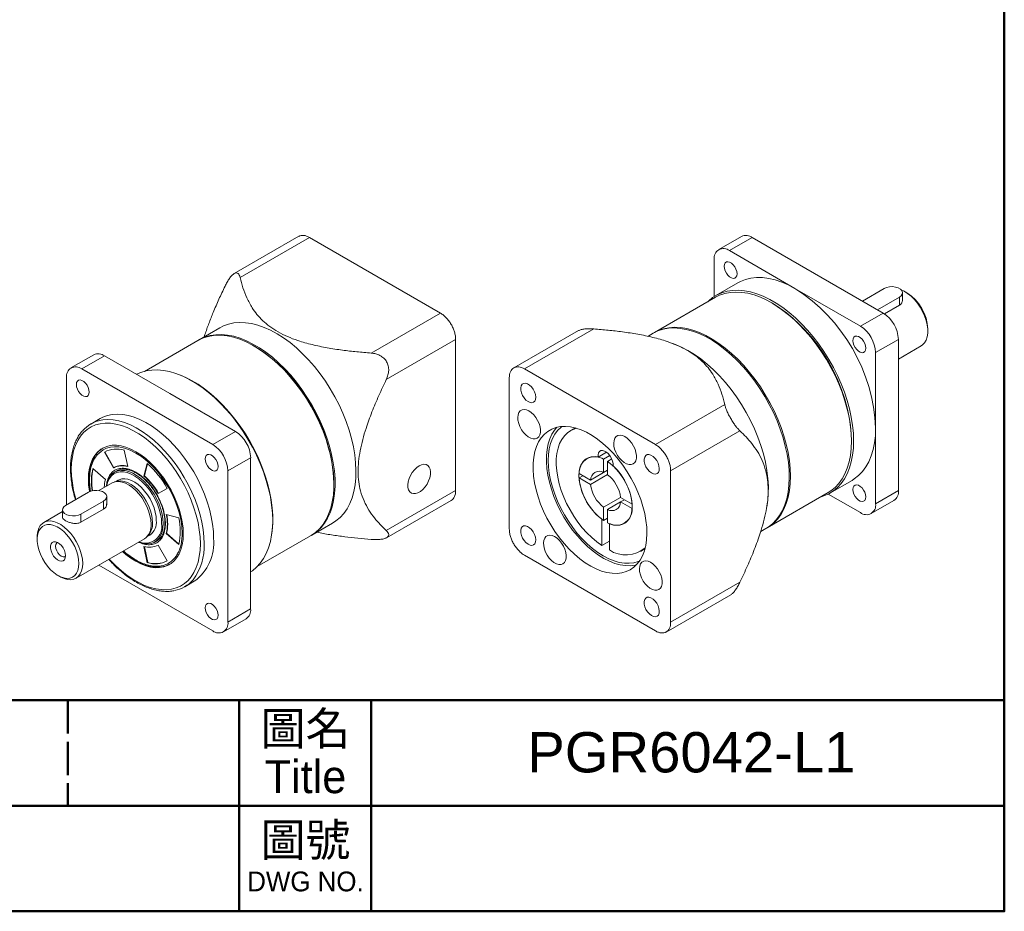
# Model space of a CAD drawing. Header units: millimetres. Extents: x 3252 to 3532, y 771 to 968.
# Tile 3 of 4: x 3459 to 3532, y 771 to 837. Entities that reach past the tile are written whole.
import ezdxf

# ---------------------------------------------------------------- set-up
doc = ezdxf.new("R2010")
doc.units = ezdxf.units.MM
doc.linetypes.add('DASHED', pattern=[0.2068, 0.1655, -0.0413])
doc.layers.add('圖框', color=7, linetype='Continuous', lineweight=50)
doc.layers.add('產品', color=7, linetype='Continuous')
doc.styles.add('預設-ISO', font='arial.ttf')

# ---------------------------------------------------------------- blocks, each defined once
blk = doc.blocks.new('標題欄框 下標註')
at = {"layer": '圖框', "linetype": 'DASHED', "ltscale": 15.230104}
blk.add_line((216.283, 89.91), (216.283, 81.91), dxfattribs=at)
at = {"layer": '圖框'}
for p, q in [((229.283, 89.91), (229.283, 73.91)), ((239.283, 89.91), (239.283, 73.91)), ((162.283, 81.91), (287.283, 81.91))]:
    blk.add_line(p, q, dxfattribs=at)
for points in [[(2.283, 89.91), (287.283, 89.91), (287.283, 273.91), (2.283, 273.91)], [(287.283, 89.91), (2.283, 89.91), (2.283, 73.91), (287.283, 73.91)]]:
    blk.add_lwpolyline(points, close=True, dxfattribs=at)
at = {"layer": '圖框', "color": 7, "attachment_point": 5, "line_spacing_factor": 0.875, "style": '預設-ISO'}
for s, insert, char_height, width in [('\\f新細明體|b0|i0;\\H2.5000;圖名\\PTitle', (234.302, 85.921), 2.5, 10.09163), ('\\f新細明體|b0|i0;\\H2.5000;圖號\\P\\f新細明體|b0|i0;\\H1.5000;DWG NO.', (234.297, 77.986), 3.5, 9.97321)]:
    blk.add_mtext(s, dxfattribs=dict(at, insert=insert, char_height=char_height, width=width))
blk = doc.blocks.new('A$C6AA762DF')
at = {"layer": '產品', "linetype": 'Continuous', "lineweight": 15}
for p, q in [((19.5, 29.551), (14.682, 26.77)), ((20.294, 29.468), (15.13, 26.487)), ((30.052, 23.835), (20.294, 29.468)), ((52.485, 29.544), (50.788, 28.565)), ((51.588, 28.485), (53.285, 29.465)), ((53.285, 29.465), (63.043, 23.832)), ((51.588, 28.485), (56.467, 25.669)), ((50.457, 25.069), (50.457, 27.832)), ((52.218, 26.09), (50.577, 25.142)), ((50.542, 25.007), (45.989, 22.378)), ((56.467, 25.669), (61.346, 22.852)), ((61.488, 24.729), (63.114, 25.668)), ((64.245, 25.015), (62.62, 24.076)), ((64.245, 25.015), (64.245, 24.413)), ((64.48, 24.796), (64.48, 25.341)), ((64.811, 25.341), (64.67, 25.423)), ((54.828, 24.541), (54.743, 24.59)), ((64.245, 24.413), (63.137, 23.773)), ((64.48, 24.74), (64.48, 24.79)), ((24.888, 20.854), (30.052, 23.835)), ((61.346, 22.852), (63.043, 23.832)), ((13.619, 22.741), (12.064, 21.843)), ((40.327, 22.525), (35.509, 19.744)), ((41.479, 22.649), (36.315, 19.668)), ((45.904, 22.329), (45.507, 22.1)), ((66.367, 22.484), (66.367, 22.647)), ((11.979, 21.794), (7.99, 19.491)), ((16.264, 21.328), (16.18, 21.377)), ((31.183, 21.876), (26.019, 18.894)), ((31.183, 10.607), (31.183, 21.876)), ((47.577, 21.483), (47.359, 21.568)), ((62.478, 20.893), (64.175, 21.872)), ((64.175, 21.872), (64.175, 10.604)), ((64.175, 20.406), (65.87, 21.385)), ((4.221, 20.73), (2.523, 19.751)), ((5.02, 20.651), (3.323, 19.672)), ((9.899, 17.835), (5.02, 20.651)), ((62.478, 20.893), (62.478, 15.258)), ((13.081, 14.038), (3.323, 19.672)), ((36.315, 19.668), (46.073, 14.035)), ((2.192, 19.018), (2.192, 9.547)), ((35.183, 7.747), (35.183, 19.015)), ((14.779, 15.018), (9.899, 17.835)), ((46.073, 14.035), (51.237, 17.016)), ((4.703, 15.977), (3.996, 15.568)), ((14.779, 15.018), (13.081, 14.038)), ((40.091, 15.278), (39.754, 15.084)), ((52.369, 15.057), (47.204, 12.075)), ((62.478, 15.258), (62.478, 9.624)), ((60.682, 14.303), (60.682, 14.401)), ((5.014, 13.477), (5.694, 12.3)), ((5.042, 13.494), (5.722, 12.316)), ((6.746, 12.394), (6.497, 13.61)), ((41.794, 13.097), (42.434, 13.466)), ((42.212, 12.942), (42.679, 13.212)), ((8.21, 12.621), (7.962, 11.692)), ((8.23, 12.604), (7.99, 11.709)), ((15.91, 13.058), (14.213, 12.079)), ((15.91, 7.424), (15.91, 13.058)), ((42.212, 11.958), (42.212, 12.942)), ((42.495, 12.779), (42.82, 12.967)), ((42.495, 12.779), (42.495, 11.795)), ((5.086, 11.435), (4.157, 12.259)), ((5.722, 12.316), (5.694, 12.3)), ((5.993, 12.103), (5.769, 11.974)), ((5.939, 12.072), (5.964, 12.085)), ((14.213, 0.81), (14.213, 12.079)), ((40.379, 11.884), (41.231, 11.392)), ((42.495, 12.121), (41.231, 11.392)), ((41.231, 11.065), (42.495, 11.795)), ((42.212, 11.958), (42.495, 12.121)), ((47.204, 12.075), (47.204, 0.807)), ((5.588, 11.176), (4.598, 10.605)), ((5.929, 11.299), (5.77, 11.254)), ((6.033, 11.387), (5.834, 11.272)), ((7.99, 11.709), (7.962, 11.692)), ((22.118, 11.09), (22.118, 11.188)), ((40.379, 11.557), (40.662, 11.72)), ((41.231, 11.065), (40.379, 11.557)), ((59.076, 10.42), (60.717, 11.367)), ((2.121, 9.507), (3.818, 10.486)), ((9.014, 10.383), (9.694, 10.776)), ((26.019, 7.626), (31.183, 10.607)), ((54.388, 7.828), (58.942, 10.457)), ((61.346, 8.971), (58.953, 10.352)), ((62.478, 9.624), (64.175, 10.604)), ((4.95, 9.833), (3.253, 8.853)), ((4.95, 9.833), (4.95, 9.231)), ((5.184, 9.615), (5.184, 10.16)), ((5.184, 9.558), (5.184, 9.608)), ((26.04, 7.097), (30.858, 9.878)), ((43.476, 10.096), (42.212, 9.366)), ((42.495, 9.202), (43.476, 9.769)), ((43.476, 10.096), (44.328, 9.604)), ((43.759, 9.932), (43.476, 9.769)), ((44.328, 9.277), (43.476, 9.769)), ((54.371, 9.421), (54.407, 9.651)), ((62.146, 8.892), (63.843, 9.871)), ((1.887, 9.04), (0.497, 8.237)), ((1.887, 9.18), (1.887, 8.611)), ((4.95, 9.231), (3.253, 8.251)), ((3.253, 8.251), (3.253, 8.853)), ((10.55, 8.568), (9.622, 8.817)), ((42.212, 8.382), (42.212, 9.366)), ((42.495, 9.202), (42.495, 8.218)), ((20.463, 7.293), (22.019, 8.191)), ((42.071, 6.51), (42.071, 8.481)), ((42.212, 8.382), (42.495, 8.545)), ((42.636, 8.154), (42.636, 6.184)), ((9.622, 7.414), (9.65, 7.43)), ((9.622, 7.414), (10.55, 6.59)), ((9.65, 7.43), (10.559, 6.624)), ((15.91, 1.79), (15.91, 7.424)), ((53.912, 7.554), (54.303, 7.779)), ((0, 7.139), (0, 6.975)), ((2.897, 4.08), (7.988, 7.019)), ((8.146, 7.138), (8.265, 7.253)), ((8.193, 7.184), (8.392, 7.299)), ((8.769, 6.777), (8.978, 6.898)), ((16.39, 4.942), (20.378, 7.244)), ((42.636, 6.837), (42.071, 6.51)), ((7.962, 6.455), (8.21, 5.239)), ((7.995, 6.447), (8.239, 5.255)), ((9.694, 5.371), (9.014, 6.549)), ((44.953, 6.077), (45.29, 6.272)), ((8.21, 5.239), (8.239, 5.255)), ((9.77, 5.068), (9.939, 5.143)), ((46.073, 0.154), (36.315, 5.787)), ((4.591, 5.058), (13.081, 0.157)), ((1.555, 4.281), (1.697, 4.199)), ((10.995, 3.444), (11.702, 3.852)), ((47.204, 0.807), (52.369, 3.788)), ((46.867, 0.071), (51.685, 2.853)), ((15.91, 1.79), (14.213, 0.81)), ((13.881, 0.078), (15.578, 1.058))]:
    blk.add_line(p, q, dxfattribs=at)
at = {"layer": '產品', "linetype": 'Continuous', "lineweight": 15, "flags": 128}
for points in [[(52.148, 26.764), (52.129, 26.932), (52.072, 27.108), (51.982, 27.28), (51.867, 27.431), (51.736, 27.552), (51.599, 27.631), (51.468, 27.662), (51.353, 27.643), (51.263, 27.575), (51.206, 27.464), (51.187, 27.319), (51.206, 27.152), (51.263, 26.975), (51.353, 26.804), (51.468, 26.652), (51.599, 26.532), (51.736, 26.453), (51.867, 26.421), (51.982, 26.44), (52.072, 26.508), (52.129, 26.619), (52.148, 26.764)], [(52.218, 26.09), (52.397, 26.184), (52.776, 26.336), (53.18, 26.436), (53.607, 26.484), (54.053, 26.478), (54.516, 26.419), (54.992, 26.308), (55.478, 26.145), (55.971, 25.932), (56.467, 25.669)], [(63.114, 25.668), (63.296, 25.747), (63.51, 25.793), (63.737, 25.802), (63.959, 25.774), (64.159, 25.711), (64.32, 25.618), (64.429, 25.503), (64.478, 25.374), (64.461, 25.243), (64.382, 25.12), (64.245, 25.015)], [(49.977, 24.681), (50.022, 24.724), (50.328, 24.981), (50.663, 25.19), (51.026, 25.352), (51.413, 25.464), (51.822, 25.527), (52.25, 25.539), (52.696, 25.501), (53.155, 25.413), (53.625, 25.275), (54.102, 25.089), (54.585, 24.856), (55.069, 24.576), (55.551, 24.253), (56.029, 23.887), (56.499, 23.482), (56.958, 23.04), (57.403, 22.564), (57.832, 22.057), (58.241, 21.522), (58.628, 20.963), (58.99, 20.383), (59.326, 19.786), (59.632, 19.177), (59.907, 18.558), (60.149, 17.934), (60.356, 17.309), (60.528, 16.688), (60.663, 16.073), (60.759, 15.47), (60.818, 14.881), (60.837, 14.311), (60.818, 13.764), (60.759, 13.243), (60.663, 12.751), (60.528, 12.292), (60.356, 11.869), (60.149, 11.483), (59.907, 11.139), (59.632, 10.838), (59.326, 10.581), (58.99, 10.372), (58.628, 10.21), (58.376, 10.131)], [(60.682, 14.303), (60.662, 14.874), (60.603, 15.463), (60.505, 16.068), (60.368, 16.683), (60.194, 17.306), (59.984, 17.932), (59.739, 18.556), (59.46, 19.174), (59.151, 19.783), (58.812, 20.379), (58.445, 20.957), (58.054, 21.513), (57.642, 22.044), (57.209, 22.547), (56.761, 23.017), (56.299, 23.453), (55.826, 23.85), (55.347, 24.206), (54.863, 24.52), (54.379, 24.788), (53.897, 25.009), (53.42, 25.182), (52.953, 25.305), (52.497, 25.378), (52.056, 25.4), (51.633, 25.371), (51.231, 25.291), (50.852, 25.161), (50.542, 25.007)], [(65.87, 21.385), (65.979, 21.461), (66.129, 21.62), (66.244, 21.822), (66.322, 22.063), (66.362, 22.336), (66.362, 22.636), (66.322, 22.956), (66.244, 23.287), (66.129, 23.623), (65.979, 23.954), (65.799, 24.274), (65.592, 24.576), (65.364, 24.851), (65.119, 25.093), (64.864, 25.298), (64.605, 25.459), (64.385, 25.56)], [(13.619, 22.741), (13.884, 22.875), (14.26, 23.012), (14.659, 23.098), (15.079, 23.133), (15.518, 23.118), (15.972, 23.051), (16.438, 22.934), (16.914, 22.767), (17.395, 22.552), (17.88, 22.29), (18.364, 21.982), (18.844, 21.63), (19.317, 21.238), (19.781, 20.807), (20.231, 20.341), (20.666, 19.843), (21.081, 19.315), (21.475, 18.761), (21.844, 18.186), (22.187, 17.593), (22.5, 16.985), (22.783, 16.367), (23.032, 15.744), (23.247, 15.118), (23.425, 14.495), (23.567, 13.878), (23.67, 13.272), (23.734, 12.68), (23.758, 12.107), (23.744, 11.556), (23.689, 11.032), (23.596, 10.537), (23.464, 10.074), (23.295, 9.648), (23.089, 9.26), (22.848, 8.913), (22.574, 8.611), (22.268, 8.353), (22.019, 8.191)], [(45.946, 22.353), (46.299, 22.532), (46.677, 22.663), (47.08, 22.742), (47.502, 22.771), (47.943, 22.749), (48.399, 22.677), (48.867, 22.553), (49.343, 22.38), (49.825, 22.159), (50.309, 21.891), (50.793, 21.577), (51.273, 21.221), (51.745, 20.824), (52.207, 20.388), (52.656, 19.918), (53.088, 19.415), (53.501, 18.884), (53.892, 18.328), (54.258, 17.75), (54.597, 17.155), (54.907, 16.546), (55.185, 15.927), (55.43, 15.303), (55.64, 14.677), (55.814, 14.055), (55.951, 13.439), (56.049, 12.834), (56.108, 12.245), (56.128, 11.674)], [(20.378, 7.244), (20.421, 7.269), (20.746, 7.497), (21.04, 7.772), (21.302, 8.091), (21.53, 8.454), (21.722, 8.856), (21.878, 9.296), (21.995, 9.772), (22.074, 10.278), (22.113, 10.813), (22.113, 11.373), (22.074, 11.953), (21.995, 12.551), (21.878, 13.161), (21.722, 13.781), (21.53, 14.406), (21.302, 15.031), (21.04, 15.653), (20.746, 16.267), (20.421, 16.87), (20.068, 17.457), (19.689, 18.025), (19.287, 18.569), (18.864, 19.086), (18.424, 19.573), (17.968, 20.026), (17.5, 20.443), (17.024, 20.82), (16.542, 21.155), (16.057, 21.446), (15.574, 21.691), (15.094, 21.889), (14.622, 22.037), (14.16, 22.135), (13.711, 22.182), (13.279, 22.179), (12.866, 22.124), (12.475, 22.019), (12.109, 21.864), (11.979, 21.794)], [(20.463, 16.993), (20.107, 17.578), (19.725, 18.143), (19.32, 18.684), (18.895, 19.198), (18.452, 19.681), (17.995, 20.129), (17.526, 20.541), (17.049, 20.913), (16.566, 21.243), (16.082, 21.529), (15.598, 21.768), (15.12, 21.959), (14.648, 22.101), (14.188, 22.193), (13.741, 22.234), (13.311, 22.224), (12.901, 22.163), (12.513, 22.052), (12.15, 21.89), (12.022, 21.818)], [(45.903, 22.329), (46.26, 22.502), (46.642, 22.626), (47.047, 22.7), (47.472, 22.722), (47.915, 22.694), (48.372, 22.615), (48.841, 22.485), (49.318, 22.306), (49.801, 22.079), (50.285, 21.805), (50.768, 21.486), (51.247, 21.124), (51.719, 20.722), (52.179, 20.282), (52.626, 19.808), (53.056, 19.302), (53.466, 18.767), (53.854, 18.208), (54.217, 17.628), (54.552, 17.03), (54.858, 16.42), (55.133, 15.8), (55.373, 15.176), (55.579, 14.55), (55.749, 13.928), (55.88, 13.314), (55.974, 12.711), (56.028, 12.123), (56.043, 11.556), (56.018, 11.011), (55.954, 10.493), (55.851, 10.006), (55.71, 9.552), (55.531, 9.135), (55.317, 8.758), (55.067, 8.422), (54.785, 8.13), (54.471, 7.885), (54.303, 7.779)], [(61.748, 21.222), (61.729, 21.39), (61.672, 21.567), (61.582, 21.738), (61.467, 21.89), (61.336, 22.01), (61.199, 22.089), (61.067, 22.12), (60.952, 22.101), (60.863, 22.034), (60.806, 21.923), (60.786, 21.777), (60.806, 21.61), (60.863, 21.433), (60.952, 21.262), (61.067, 21.11), (61.199, 20.99), (61.336, 20.911), (61.467, 20.88), (61.582, 20.898), (61.672, 20.966), (61.729, 21.077), (61.748, 21.222)], [(54.407, 9.651), (54.435, 9.851), (54.48, 10.382), (54.485, 10.939), (54.45, 11.517), (54.376, 12.112), (54.264, 12.722), (54.113, 13.34), (53.925, 13.965), (53.702, 14.59), (53.444, 15.213), (53.154, 15.828), (52.833, 16.433), (52.483, 17.022), (52.107, 17.592), (51.708, 18.14), (51.287, 18.66), (50.849, 19.151), (50.395, 19.609), (49.928, 20.03), (49.453, 20.412), (48.971, 20.753), (48.487, 21.05), (48.003, 21.301), (47.577, 21.483)], [(17.55, 8.371), (17.531, 8.941), (17.473, 9.53), (17.376, 10.133), (17.241, 10.748), (17.069, 11.369), (16.862, 11.994), (16.62, 12.618), (16.345, 13.237), (16.039, 13.846), (15.704, 14.443), (15.341, 15.023), (14.954, 15.582), (14.545, 16.117), (14.117, 16.624), (13.671, 17.1), (13.212, 17.542), (12.742, 17.947), (12.264, 18.313), (11.782, 18.636), (11.298, 18.916), (10.816, 19.149), (10.338, 19.335), (9.868, 19.473), (9.409, 19.561), (8.963, 19.599), (8.535, 19.587), (8.126, 19.524), (7.739, 19.412), (7.414, 19.27)], [(10.659, 19.215), (11.02, 19.062), (11.504, 18.818), (11.988, 18.526), (12.47, 18.191), (12.947, 17.814), (13.414, 17.397), (13.87, 16.944), (14.311, 16.457), (14.733, 15.94), (15.136, 15.396), (15.515, 14.828), (15.867, 14.241), (16.192, 13.638), (16.486, 13.024), (16.748, 12.402), (16.976, 11.777), (17.169, 11.152), (17.324, 10.532), (17.441, 9.922), (17.52, 9.324), (17.56, 8.744), (17.56, 8.184), (17.52, 7.649), (17.485, 7.391)], [(3.883, 17.95), (3.864, 18.118), (3.807, 18.295), (3.717, 18.466), (3.602, 18.618), (3.471, 18.738), (3.334, 18.817), (3.203, 18.848), (3.088, 18.829), (2.998, 18.762), (2.941, 18.651), (2.922, 18.505), (2.941, 18.338), (2.998, 18.161), (3.088, 17.99), (3.203, 17.838), (3.334, 17.718), (3.471, 17.639), (3.602, 17.608), (3.717, 17.627), (3.807, 17.694), (3.864, 17.805), (3.883, 17.95)], [(36.994, 17.186), (37.087, 17.274), (37.143, 17.406), (37.159, 17.574), (37.133, 17.765), (37.067, 17.964), (36.966, 18.156), (36.837, 18.328), (36.69, 18.467), (36.536, 18.562), (36.386, 18.606), (36.252, 18.596), (36.143, 18.533), (36.068, 18.422), (36.031, 18.27), (36.036, 18.089), (36.083, 17.893), (36.167, 17.695), (36.284, 17.511), (36.423, 17.355), (36.575, 17.237), (36.728, 17.166), (36.871, 17.149), (36.994, 17.186)], [(20.42, 7.269), (20.548, 7.344), (20.869, 7.578), (21.16, 7.858), (21.417, 8.183), (21.641, 8.551), (21.829, 8.958), (21.979, 9.403), (22.092, 9.882), (22.166, 10.393), (22.2, 10.931), (22.195, 11.493), (22.151, 12.076), (22.067, 12.675), (21.945, 13.287), (21.785, 13.908), (21.588, 14.533), (21.356, 15.158), (21.09, 15.779), (20.792, 16.392), (20.463, 16.993)], [(13.152, 7.057), (13.133, 7.573), (13.075, 8.108), (12.979, 8.657), (12.845, 9.215), (12.675, 9.779), (12.471, 10.345), (12.232, 10.906), (11.963, 11.46), (11.664, 12.002), (11.337, 12.528), (10.986, 13.033), (10.614, 13.514), (10.222, 13.966), (9.815, 14.387), (9.395, 14.773), (8.966, 15.121), (8.531, 15.428), (8.093, 15.692), (7.656, 15.911), (7.223, 16.082), (6.798, 16.206), (6.384, 16.28), (5.985, 16.305), (5.602, 16.279), (5.24, 16.204), (4.901, 16.079), (4.703, 15.977)], [(37.262, 14.509), (37.377, 14.608), (37.459, 14.75), (37.503, 14.93), (37.508, 15.139), (37.473, 15.367), (37.401, 15.604), (37.294, 15.838), (37.157, 16.058), (36.998, 16.255), (36.822, 16.418), (36.639, 16.541), (36.457, 16.617), (36.285, 16.644), (36.131, 16.619), (36.001, 16.544), (35.902, 16.422), (35.839, 16.26), (35.814, 16.064), (35.829, 15.845), (35.883, 15.611), (35.973, 15.374), (36.096, 15.146), (36.245, 14.936), (36.413, 14.755), (36.593, 14.611), (36.777, 14.511), (36.955, 14.459), (37.119, 14.459), (37.262, 14.509)], [(12.162, 6.649), (12.143, 7.158), (12.085, 7.685), (11.989, 8.226), (11.856, 8.777), (11.686, 9.333), (11.482, 9.889), (11.244, 10.442), (10.975, 10.987), (10.677, 11.52), (10.352, 12.035), (10.003, 12.529), (9.632, 12.999), (9.244, 13.439), (8.84, 13.847), (8.424, 14.22), (7.999, 14.554), (7.57, 14.847), (7.138, 15.096), (6.708, 15.299), (6.284, 15.455), (5.868, 15.563), (5.464, 15.621), (5.075, 15.629), (4.705, 15.588), (4.356, 15.496), (4.031, 15.356), (3.733, 15.168), (3.464, 14.934), (3.226, 14.655), (3.022, 14.335), (2.852, 13.974), (2.719, 13.577), (2.623, 13.147), (2.565, 12.687), (2.546, 12.2), (2.565, 11.691), (2.623, 11.164), (2.719, 10.623), (2.852, 10.072), (2.887, 9.948)], [(12.445, 6.649), (12.426, 7.165), (12.368, 7.7), (12.272, 8.249), (12.138, 8.807), (11.968, 9.371), (11.764, 9.936), (11.525, 10.498), (11.256, 11.052), (10.956, 11.594), (10.63, 12.12), (10.279, 12.625), (9.907, 13.106), (9.515, 13.558), (9.108, 13.979), (8.688, 14.365), (8.259, 14.713), (7.824, 15.02), (7.386, 15.284), (6.949, 15.502), (6.516, 15.674), (6.091, 15.798), (5.677, 15.872), (5.278, 15.896), (4.895, 15.871), (4.766, 15.85)], [(44.194, 4.715), (44.469, 4.906), (44.714, 5.144), (44.926, 5.427), (45.104, 5.752), (45.244, 6.115), (45.347, 6.514), (45.411, 6.944), (45.436, 7.403), (45.421, 7.884), (45.367, 8.385), (45.274, 8.9), (45.142, 9.424), (44.974, 9.953), (44.77, 10.481), (44.534, 11.004), (44.265, 11.517), (43.969, 12.015), (43.646, 12.493), (43.3, 12.948), (42.935, 13.373), (42.554, 13.767), (42.159, 14.124), (41.756, 14.442), (41.348, 14.718), (40.938, 14.949), (40.53, 15.133), (40.129, 15.268), (39.737, 15.353), (39.36, 15.388), (38.999, 15.371), (38.659, 15.303), (38.342, 15.185), (38.052, 15.017), (37.792, 14.802), (37.563, 14.541), (37.368, 14.237), (37.209, 13.893), (37.087, 13.512), (37.003, 13.096), (36.959, 12.651), (36.954, 12.181), (36.989, 11.689), (37.062, 11.181), (37.175, 10.661), (37.325, 10.134), (37.511, 9.604), (37.732, 9.078), (37.984, 8.559), (38.267, 8.053), (38.577, 7.565), (38.912, 7.098), (39.268, 6.658), (39.642, 6.247), (40.03, 5.872), (40.429, 5.533), (40.835, 5.236), (41.245, 4.982), (41.654, 4.775), (42.059, 4.615), (42.456, 4.505), (42.841, 4.445), (43.211, 4.436), (43.562, 4.479), (43.89, 4.572), (44.194, 4.715)], [(38.73, 15.322), (38.553, 15.113), (38.358, 14.809), (38.199, 14.465), (38.077, 14.083), (37.993, 13.668), (37.949, 13.223), (37.944, 12.752), (37.979, 12.261), (38.052, 11.752), (38.165, 11.232), (38.315, 10.705), (38.501, 10.176), (38.722, 9.65), (38.974, 9.131), (39.257, 8.625), (39.567, 8.136), (39.902, 7.67), (40.258, 7.229), (40.631, 6.819), (41.02, 6.443), (41.419, 6.105), (41.825, 5.808), (42.235, 5.554), (42.644, 5.346), (43.049, 5.187), (43.446, 5.076), (43.831, 5.017), (44.201, 5.008), (44.551, 5.05), (44.647, 5.072)], [(39.094, 15.38), (39.013, 15.317), (38.774, 15.082), (38.567, 14.803), (38.395, 14.482), (38.259, 14.123), (38.161, 13.728), (38.102, 13.303), (38.083, 12.85), (38.102, 12.374), (38.161, 11.881), (38.259, 11.373), (38.395, 10.857), (38.567, 10.338), (38.774, 9.82), (39.013, 9.308), (39.284, 8.808), (39.582, 8.323), (39.905, 7.86), (40.25, 7.422), (40.614, 7.013), (40.993, 6.638), (41.384, 6.299), (41.782, 6.001), (42.184, 5.746), (42.586, 5.537), (42.984, 5.376), (43.374, 5.263), (43.753, 5.201), (44.117, 5.19), (44.462, 5.229), (44.786, 5.319), (44.88, 5.357)], [(40.169, 15.257), (40.055, 15.221), (39.77, 15.093), (39.512, 14.916), (39.286, 14.692), (39.092, 14.424), (38.934, 14.114), (38.812, 13.767), (38.729, 13.384), (38.684, 12.972), (38.679, 12.534), (38.714, 12.075), (38.788, 11.6), (38.901, 11.113), (39.051, 10.621), (39.236, 10.129), (39.455, 9.641), (39.705, 9.164), (39.984, 8.702), (40.288, 8.26), (40.615, 7.843), (40.96, 7.455), (41.32, 7.102), (41.692, 6.785), (42.071, 6.51)], [(44.41, 12.594), (44.525, 12.693), (44.607, 12.836), (44.651, 13.016), (44.656, 13.225), (44.621, 13.453), (44.549, 13.689), (44.442, 13.923), (44.305, 14.143), (44.145, 14.34), (43.97, 14.503), (43.787, 14.626), (43.605, 14.703), (43.433, 14.729), (43.279, 14.704), (43.149, 14.629), (43.05, 14.508), (42.987, 14.345), (42.962, 14.15), (42.977, 13.93), (43.031, 13.696), (43.121, 13.46), (43.243, 13.231), (43.392, 13.022), (43.561, 12.841), (43.741, 12.697), (43.925, 12.596), (44.103, 12.545), (44.267, 12.544), (44.41, 12.594)], [(62.478, 15.258), (62.457, 14.697), (62.396, 14.163), (62.294, 13.661), (62.152, 13.193), (61.971, 12.763), (61.753, 12.373), (61.499, 12.027), (61.21, 11.727), (60.889, 11.475), (60.717, 11.367)], [(10.889, 7.383), (10.87, 7.821), (10.812, 8.277), (10.716, 8.745), (10.584, 9.221), (10.416, 9.698), (10.214, 10.173), (9.981, 10.64), (9.72, 11.093), (9.432, 11.528), (9.122, 11.94), (8.792, 12.324), (8.446, 12.677), (8.089, 12.994), (7.723, 13.271), (7.354, 13.507), (6.984, 13.698), (6.619, 13.842), (6.261, 13.938), (5.916, 13.984), (5.586, 13.981), (5.276, 13.927), (4.988, 13.824), (4.726, 13.673), (4.494, 13.475), (4.292, 13.233), (4.124, 12.95), (3.991, 12.627), (3.896, 12.27), (3.838, 11.881), (3.818, 11.466), (3.838, 11.028), (3.896, 10.572), (3.903, 10.529)], [(58.942, 10.457), (59.151, 10.591), (59.46, 10.842), (59.739, 11.139), (59.984, 11.48), (60.194, 11.863), (60.368, 12.285), (60.505, 12.743), (60.603, 13.234), (60.662, 13.756), (60.682, 14.303)], [(3.983, 10.549), (3.929, 10.917), (3.903, 11.417), (3.929, 11.886), (4.008, 12.333), (4.146, 12.743), (4.29, 13.026), (4.466, 13.272), (4.914, 13.651), (5.178, 13.773), (5.466, 13.85), (5.767, 13.879), (6.084, 13.863), (6.508, 13.776), (6.934, 13.622), (7.354, 13.409), (7.774, 13.137), (8.2, 12.799), (8.624, 12.396), (8.941, 12.046), (9.242, 11.67), (9.794, 10.834), (10.032, 10.391), (10.242, 9.938), (10.418, 9.489), (10.562, 9.039), (10.699, 8.47), (10.779, 7.932), (10.805, 7.432), (10.805, 7.432)], [(4.602, 13.548), (4.811, 13.722), (4.897, 13.779)], [(13.483, 12.409), (13.464, 12.576), (13.407, 12.753), (13.317, 12.924), (13.202, 13.076), (13.071, 13.196), (12.934, 13.275), (12.803, 13.307), (12.687, 13.288), (12.598, 13.22), (12.541, 13.109), (12.521, 12.964), (12.541, 12.796), (12.598, 12.619), (12.687, 12.448), (12.803, 12.296), (12.934, 12.176), (13.071, 12.097), (13.202, 12.066), (13.317, 12.085), (13.407, 12.152), (13.464, 12.263), (13.483, 12.409)], [(41.794, 13.097), (41.792, 13.269), (41.829, 13.414), (41.902, 13.521), (42.007, 13.583), (42.135, 13.595), (42.279, 13.557), (42.428, 13.471), (42.571, 13.344), (42.7, 13.183), (42.805, 13), (42.878, 12.809), (42.915, 12.621), (42.913, 12.45)], [(46.194, 11.874), (46.287, 11.962), (46.343, 12.095), (46.359, 12.263), (46.333, 12.454), (46.267, 12.652), (46.166, 12.845), (46.037, 13.017), (45.89, 13.156), (45.736, 13.25), (45.586, 13.295), (45.452, 13.285), (45.343, 13.222), (45.268, 13.111), (45.231, 12.959), (45.236, 12.778), (45.283, 12.582), (45.367, 12.384), (45.484, 12.2), (45.623, 12.043), (45.775, 11.926), (45.928, 11.855), (46.071, 11.838), (46.194, 11.874)], [(28.468, 12.453), (28.286, 12.325), (28.112, 12.157), (27.955, 11.957), (27.821, 11.734), (27.718, 11.499), (27.651, 11.263), (27.621, 11.037), (27.631, 10.831), (27.68, 10.655), (27.766, 10.518), (27.885, 10.425), (28.031, 10.381), (28.197, 10.388), (28.376, 10.446), (28.56, 10.552), (28.739, 10.701), (28.906, 10.886), (29.052, 11.099), (29.17, 11.329), (29.256, 11.566), (29.305, 11.798), (29.315, 12.015), (29.286, 12.207), (29.218, 12.365), (29.115, 12.481), (28.982, 12.55), (28.824, 12.568), (28.651, 12.535), (28.468, 12.453)], [(41.794, 13.097), (41.529, 13.135), (41.282, 13.121), (41.056, 13.056), (40.856, 12.941), (40.687, 12.777), (40.552, 12.569), (40.453, 12.32), (40.394, 12.036), (40.374, 11.723), (40.394, 11.386), (40.454, 11.033), (40.553, 10.67), (40.688, 10.306), (40.857, 9.947), (41.057, 9.601), (41.283, 9.276), (41.53, 8.976), (41.795, 8.709), (42.071, 8.481)], [(5.169, 10.934), (5.226, 11.216), (5.323, 11.475), (5.457, 11.695), (5.624, 11.871), (5.821, 12.002), (6.046, 12.083), (6.293, 12.114), (6.559, 12.094), (6.837, 12.023), (7.124, 11.903), (7.414, 11.736), (7.701, 11.525), (7.979, 11.274), (8.245, 10.987), (8.492, 10.671), (8.717, 10.33), (8.915, 9.971), (9.082, 9.602), (9.215, 9.228), (9.312, 8.857), (9.371, 8.496), (9.39, 8.151)], [(9.277, 8.151), (9.257, 8.494), (9.197, 8.854), (9.099, 9.224), (8.963, 9.596), (8.794, 9.962), (8.594, 10.317), (8.367, 10.653), (8.118, 10.963), (7.851, 11.242), (7.571, 11.484), (7.285, 11.684), (6.997, 11.839), (6.713, 11.945), (6.439, 12), (6.18, 12.004), (5.941, 11.956), (5.727, 11.857), (5.542, 11.709), (5.389, 11.515), (5.272, 11.278), (5.193, 11.004), (5.181, 10.941)], [(42.636, 8.154), (42.912, 8.064), (43.177, 8.026), (43.424, 8.039), (43.65, 8.104), (43.85, 8.219), (44.019, 8.383), (44.154, 8.591), (44.253, 8.839), (44.313, 9.123), (44.333, 9.437), (44.313, 9.773), (44.253, 10.127), (44.155, 10.489), (44.02, 10.853), (43.851, 11.212), (43.651, 11.558), (43.425, 11.884), (43.178, 12.183), (42.913, 12.45)], [(8.485, 8.118), (8.465, 8.429), (8.406, 8.755), (8.309, 9.09), (8.176, 9.424), (8.011, 9.751), (7.817, 10.063), (7.599, 10.352), (7.362, 10.611), (7.111, 10.835), (6.853, 11.019), (6.594, 11.157), (6.339, 11.247), (6.094, 11.287), (5.866, 11.275), (5.659, 11.213), (5.588, 11.176)], [(8.598, 8.216), (8.579, 8.522), (8.521, 8.843), (8.425, 9.171), (8.295, 9.5), (8.132, 9.822), (7.941, 10.128), (7.727, 10.412), (7.494, 10.668), (7.247, 10.888), (6.994, 11.068), (6.738, 11.204), (6.487, 11.293), (6.247, 11.332), (6.023, 11.321), (5.929, 11.299)], [(8.881, 8.379), (8.862, 8.685), (8.803, 9.006), (8.708, 9.335), (8.577, 9.664), (8.415, 9.985), (8.224, 10.291), (8.01, 10.576), (7.777, 10.831), (7.53, 11.051), (7.276, 11.232), (7.021, 11.368), (6.77, 11.456), (6.53, 11.495), (6.305, 11.484), (6.102, 11.422), (6.033, 11.387)], [(56.128, 11.674), (56.108, 11.127), (56.049, 10.605), (55.951, 10.114), (55.814, 9.656), (55.64, 9.234), (55.43, 8.852), (55.185, 8.51), (54.907, 8.213), (54.597, 7.962), (54.345, 7.804)], [(61.748, 10.137), (61.729, 10.305), (61.672, 10.481), (61.582, 10.652), (61.467, 10.804), (61.336, 10.925), (61.199, 11.004), (61.067, 11.035), (60.952, 11.016), (60.863, 10.948), (60.806, 10.837), (60.786, 10.692), (60.806, 10.524), (60.863, 10.348), (60.952, 10.177), (61.067, 10.025), (61.199, 9.904), (61.336, 9.825), (61.467, 9.794), (61.582, 9.813), (61.672, 9.881), (61.729, 9.992), (61.748, 10.137)], [(3.818, 10.486), (4.001, 10.565), (4.214, 10.611), (4.441, 10.62), (4.664, 10.592), (4.863, 10.529), (5.024, 10.436), (5.134, 10.321), (5.182, 10.193), (5.166, 10.061), (5.086, 9.938), (4.95, 9.833)], [(3.253, 8.853), (3.07, 8.775), (2.857, 8.729), (2.63, 8.719), (2.407, 8.747), (2.208, 8.81), (2.047, 8.903), (1.937, 9.019), (1.889, 9.147), (1.905, 9.278), (1.985, 9.401), (2.121, 9.507)], [(0, 7.139), (0.005, 7.286), (0.045, 7.559), (0.123, 7.8), (0.238, 8.002), (0.388, 8.162), (0.568, 8.274), (0.775, 8.336), (1.003, 8.348), (1.247, 8.308), (1.502, 8.218), (1.762, 8.08), (2.02, 7.896), (2.271, 7.672), (2.508, 7.412), (2.726, 7.123), (2.92, 6.812), (3.085, 6.485), (3.218, 6.15), (3.315, 5.816), (3.374, 5.49), (3.394, 5.179), (3.394, 5.179)], [(3.111, 5.179), (3.091, 5.479), (3.031, 5.794), (2.933, 6.117), (2.799, 6.438), (2.633, 6.751), (2.439, 7.045), (2.223, 7.315), (1.988, 7.553), (1.743, 7.752), (1.493, 7.908), (1.244, 8.017), (1.004, 8.075), (0.778, 8.082), (0.572, 8.037), (0.391, 7.941), (0.241, 7.796), (0.124, 7.608), (0.045, 7.379), (0.005, 7.117), (0.005, 6.828), (0.045, 6.519), (0.124, 6.199), (0.241, 5.876), (0.391, 5.558), (0.572, 5.254), (0.778, 4.971), (1.004, 4.716), (1.244, 4.497), (1.493, 4.318), (1.743, 4.186), (1.988, 4.102), (2.223, 4.069), (2.439, 4.089), (2.633, 4.16), (2.799, 4.28), (2.933, 4.447), (3.031, 4.657), (3.091, 4.903), (3.111, 5.179)], [(9.39, 8.151), (9.371, 7.829), (9.312, 7.535), (9.215, 7.276), (9.082, 7.056), (8.915, 6.88), (8.717, 6.749), (8.492, 6.668), (8.245, 6.637), (7.979, 6.657), (7.701, 6.728), (7.569, 6.777)], [(15.91, 4.553), (16.039, 4.641), (16.345, 4.898), (16.62, 5.199), (16.862, 5.543), (17.069, 5.928), (17.241, 6.352), (17.376, 6.811), (17.473, 7.303), (17.531, 7.824), (17.55, 8.371)], [(6.36, 6.08), (6.619, 5.855), (6.984, 5.577), (7.354, 5.342), (7.723, 5.151), (8.089, 5.007), (8.446, 4.911), (8.792, 4.865), (9.122, 4.868), (9.432, 4.922), (9.72, 5.025), (9.981, 5.176), (10.214, 5.374), (10.416, 5.616), (10.584, 5.899), (10.716, 6.222), (10.812, 6.579), (10.87, 6.968), (10.889, 7.383)], [(36.994, 6.562), (37.087, 6.65), (37.143, 6.783), (37.159, 6.95), (37.133, 7.141), (37.067, 7.34), (36.966, 7.532), (36.837, 7.704), (36.69, 7.843), (36.536, 7.938), (36.386, 7.982), (36.252, 7.972), (36.143, 7.909), (36.068, 7.798), (36.031, 7.646), (36.036, 7.465), (36.083, 7.269), (36.167, 7.071), (36.284, 6.887), (36.423, 6.731), (36.575, 6.613), (36.728, 6.543), (36.871, 6.525), (36.994, 6.562)], [(2.121, 5.751), (2.1, 5.587), (2.039, 5.459), (1.942, 5.377), (1.816, 5.347), (1.671, 5.371), (1.517, 5.448), (1.366, 5.571), (1.229, 5.732), (1.117, 5.918), (1.037, 6.116), (0.995, 6.312), (0.995, 6.49), (1.037, 6.637), (1.117, 6.743), (1.229, 6.799), (1.366, 6.802), (1.517, 6.751), (1.671, 6.65), (1.816, 6.507), (1.942, 6.332), (2.039, 6.138), (2.1, 5.939), (2.121, 5.751)], [(1.522, 6.749), (1.457, 6.705), (1.397, 6.603), (1.376, 6.464), (1.397, 6.3), (1.457, 6.129), (1.551, 5.966), (1.669, 5.828), (1.801, 5.729), (1.932, 5.677), (2.05, 5.678), (2.12, 5.712)], [(5.372, 5.509), (5.464, 5.41), (5.868, 5.002), (6.284, 4.629), (6.708, 4.295), (7.138, 4.002), (7.57, 3.753), (7.999, 3.55), (8.424, 3.394), (8.84, 3.286), (9.244, 3.228), (9.632, 3.22), (10.003, 3.261), (10.352, 3.353), (10.677, 3.493), (10.975, 3.681), (11.244, 3.915), (11.482, 4.194), (11.686, 4.514), (11.856, 4.875), (11.989, 5.272), (12.085, 5.702), (12.143, 6.162), (12.162, 6.649)], [(39.178, 5.149), (39.292, 5.248), (39.374, 5.391), (39.418, 5.571), (39.423, 5.78), (39.389, 6.008), (39.316, 6.244), (39.209, 6.478), (39.073, 6.698), (38.913, 6.895), (38.737, 7.058), (38.555, 7.181), (38.373, 7.257), (38.201, 7.284), (38.046, 7.259), (37.916, 7.184), (37.817, 7.063), (37.754, 6.9), (37.729, 6.705), (37.744, 6.485), (37.798, 6.251), (37.888, 6.015), (38.011, 5.786), (38.16, 5.577), (38.328, 5.395), (38.509, 5.252), (38.692, 5.151), (38.87, 5.1), (39.035, 5.099), (39.178, 5.149)], [(3.394, 5.179), (3.374, 4.892), (3.315, 4.634), (3.218, 4.411), (3.085, 4.23), (2.92, 4.094), (2.726, 4.006), (2.508, 3.969), (2.271, 3.983), (2.02, 4.048), (1.762, 4.163), (1.697, 4.199)], [(46.325, 3.234), (46.44, 3.333), (46.522, 3.476), (46.566, 3.656), (46.571, 3.865), (46.537, 4.093), (46.464, 4.33), (46.357, 4.563), (46.22, 4.784), (46.061, 4.98), (45.885, 5.144), (45.702, 5.266), (45.521, 5.343), (45.348, 5.369), (45.194, 5.344), (45.064, 5.269), (44.965, 5.148), (44.902, 4.986), (44.877, 4.79), (44.892, 4.57), (44.946, 4.336), (45.036, 4.1), (45.159, 3.871), (45.308, 3.662), (45.476, 3.481), (45.657, 3.337), (45.84, 3.237), (46.018, 3.185), (46.182, 3.184), (46.325, 3.234)], [(9.896, 5.119), (9.804, 5.074), (9.756, 5.052)], [(13.483, 1.323), (13.464, 1.491), (13.407, 1.667), (13.317, 1.839), (13.202, 1.991), (13.071, 2.111), (12.934, 2.19), (12.803, 2.221), (12.687, 2.202), (12.598, 2.134), (12.541, 2.024), (12.521, 1.878), (12.541, 1.711), (12.598, 1.534), (12.687, 1.363), (12.803, 1.211), (12.934, 1.091), (13.071, 1.012), (13.202, 0.98), (13.317, 0.999), (13.407, 1.067), (13.464, 1.178), (13.483, 1.323)], [(46.194, 1.251), (46.287, 1.339), (46.343, 1.472), (46.359, 1.639), (46.333, 1.83), (46.267, 2.029), (46.166, 2.221), (46.037, 2.393), (45.89, 2.532), (45.736, 2.627), (45.586, 2.671), (45.452, 2.661), (45.343, 2.598), (45.268, 2.487), (45.231, 2.335), (45.236, 2.154), (45.283, 1.958), (45.367, 1.76), (45.484, 1.576), (45.623, 1.42), (45.775, 1.302), (45.928, 1.231), (46.071, 1.214), (46.194, 1.251)]]:
    blk.add_lwpolyline(points, dxfattribs=at)
at = {"layer": '產品', "linetype": 'Continuous', "lineweight": 15}
for centre, radius, start, end in [((52.817, 28.811), 0.805, 54.38239, 114.30714), ((51.147, 27.944), 0.699, 50.79675, 189.214), ((49.455, 14.68), 13.036, 2.54391, 57.45609), ((63.019, 22.51), 3.35, 2.33307, 57.66155), ((47.988, 13.833), 12.706, 2.562, 57.43262), ((61.718, 21.76), 2.459, 2.6055, 57.3945), ((60.021, 20.781), 2.459, 2.6055, 57.3945), ((9.423, 10.619), 12.708, 2.56594, 57.42868), ((4.552, 19.997), 0.805, 54.38239, 114.30714), ((2.882, 19.13), 0.699, 50.79675, 189.214), ((5.192, 13.496), 2.393, 100.26984, 139.11712), ((13.454, 12.947), 2.459, 2.6055, 57.3945), ((11.756, 11.967), 2.459, 2.6055, 57.3945), ((5.914, 11.772), 1.928, 72.39158, 117.82747), ((6.358, 11.116), 1.358, 73.60657, 117.90806), ((3.204, 7.078), 7.47, 29.6752, 47.91394), ((41.562, 11.951), 1.186, 56.76573, 183.24502), ((39.98, 9.21), 4.366, 5.17109, 54.82891), ((8.268, 11.288), 4.223, 166.71596, 189.49255), ((8.325, 11.306), 4.252, 167.28944, 189.58467), ((6.332, 11.09), 1.368, 72.39159, 117.82744), ((41.886, 11.39), 0.655, 60.11722, 179.89353), ((40.95, 9.77), 2.546, 7.33907, 52.66093), ((7.507, 10.81), 2.501, 165.5164, 178.91108), ((4.41, 7.76), 5.299, 29.67521, 47.91393), ((4.438, 7.776), 5.299, 29.67521, 47.91393), ((44.727, 11.951), 4.366, 185.17109, 234.82891), ((43.757, 11.39), 2.546, 187.33907, 232.66093), ((63.411, 10.508), 0.77, 304.16633, 7.14584), ((42.821, 9.77), 0.655, 240.11722, 359.89353), ((61.788, 9.512), 0.699, 230.79675, 9.214), ((6.598, 8.115), 3.104, 346.9364, 13.0636), ((6.638, 8.13), 3.092, 346.91224, 12.66425), ((43.145, 9.21), 1.186, 236.76573, 3.24502), ((8.055, 7.932), 1.242, 247.5447, 10.16322), ((7.31, 7.988), 1.183, 304.99878, 6.3134), ((7.305, 8.125), 1.297, 317.7392, 4.04571), ((7.725, 8.252), 1.163, 304.99882, 6.31335), ((6.288, 7.579), 4.376, 346.9364, 13.0636), ((8.304, 6.454), 4.146, 323.04379, 2.69137), ((9.625, 6.722), 3.543, 305.88827, 5.42391), ((8.375, 7.759), 1.368, 252.39159, 297.82744), ((43.862, 8.055), 2.237, 236.76162, 310.34672), ((8.794, 7.077), 1.928, 252.39158, 297.82747), ((8.823, 7.101), 1.936, 252.44045, 296.72363), ((9.793, 5.526), 2.403, 280.33484, 319.37275), ((15.123, 1.705), 0.791, 305.11743, 6.19475), ((13.523, 0.699), 0.699, 230.79675, 9.214)]:
    blk.add_arc(centre, radius, start, end, dxfattribs=at)
for points, knots in [([(19.494, 29.548), (19.549, 29.573), (19.659, 29.623), (19.858, 29.627), (20.071, 29.583), (20.22, 29.507), (20.294, 29.468)], [0, 0, 0, 0, 0.249052, 0.498823, 0.749371, 1, 1, 1, 1]), ([(15.13, 26.487), (15.111, 26.551), (15.075, 26.675), (14.977, 26.792), (14.848, 26.837), (14.685, 26.785), (14.506, 26.64), (14.326, 26.417), (14.153, 26.142), (14.051, 25.939), (13.998, 25.834)], [0, 0, 0, 0, 0.129568, 0.25007, 0.377453, 0.499326, 0.62172, 0.74967, 0.870283, 1, 1, 1, 1]), ([(15.13, 26.487), (15.194, 26.231), (15.321, 25.72), (15.61, 24.963), (15.961, 24.299), (16.367, 23.733), (16.798, 23.263), (17.318, 22.821), (17.94, 22.422), (18.647, 22.072), (19.495, 21.747), (20.486, 21.468), (21.605, 21.238), (22.72, 21.069), (23.816, 20.942), (24.53, 20.883), (24.888, 20.854)], [0, 0, 0, 0, 0.087737, 0.175518, 0.263086, 0.32324, 0.3835, 0.443532, 0.504221, 0.565185, 0.625926, 0.703253, 0.780905, 0.858469, 0.929228, 1, 1, 1, 1]), ([(12.455, 22.069), (12.472, 22.125), (12.57, 22.455), (12.793, 23.06), (13.137, 23.935), (13.539, 24.861), (13.845, 25.509), (13.998, 25.834)], [0, 0, 0, 0, 0.044648, 0.261549, 0.478507, 0.73895, 1, 1, 1, 1]), ([(64.469, 24.797), (64.47, 24.759), (64.473, 24.656), (64.39, 24.515), (64.288, 24.443), (64.245, 24.413)], [0, 0, 0, 0, 0.253312, 0.691199, 1, 1, 1, 1]), ([(64.469, 24.793), (64.47, 24.756), (64.473, 24.654), (64.39, 24.515), (64.288, 24.443), (64.245, 24.413)], [0, 0, 0, 0, 0.246541, 0.688399, 1, 1, 1, 1]), ([(30.052, 23.835), (30.126, 23.788), (30.274, 23.693), (30.488, 23.491), (30.685, 23.258), (30.857, 22.994), (30.999, 22.714), (31.103, 22.426), (31.171, 22.14), (31.179, 21.964), (31.183, 21.876)], [0, 0, 0, 0, 0.124977, 0.249996, 0.374844, 0.499772, 0.624564, 0.749437, 0.874698, 1, 1, 1, 1]), ([(40.327, 22.525), (40.391, 22.555), (40.523, 22.615), (40.811, 22.657), (41.134, 22.67), (41.362, 22.656), (41.479, 22.649)], [0, 0, 0, 0, 0.243358, 0.499286, 0.740539, 1, 1, 1, 1]), ([(51.237, 17.016), (51.173, 17.272), (51.045, 17.783), (50.757, 18.54), (50.405, 19.204), (50, 19.771), (49.569, 20.241), (49.049, 20.682), (48.427, 21.081), (47.72, 21.432), (46.872, 21.756), (45.88, 22.035), (44.762, 22.266), (43.647, 22.434), (42.551, 22.561), (41.836, 22.62), (41.479, 22.649)], [0, 0, 0, 0, 0.087737, 0.175518, 0.263086, 0.32324, 0.3835, 0.443532, 0.504221, 0.565185, 0.625926, 0.703253, 0.780905, 0.858469, 0.929228, 1, 1, 1, 1]), ([(26.019, 18.894), (26.065, 19.003), (26.154, 19.214), (26.207, 19.557), (26.181, 19.898), (26.055, 20.22), (25.84, 20.491), (25.557, 20.685), (25.232, 20.811), (25.005, 20.839), (24.888, 20.854)], [0, 0, 0, 0, 0.129568, 0.25007, 0.377453, 0.499326, 0.62172, 0.74967, 0.870283, 1, 1, 1, 1]), ([(36.315, 19.668), (36.241, 19.706), (36.093, 19.782), (35.879, 19.827), (35.682, 19.821), (35.51, 19.756), (35.368, 19.64), (35.264, 19.472), (35.196, 19.265), (35.188, 19.098), (35.183, 19.015)], [0, 0, 0, 0, 0.124977, 0.249996, 0.374844, 0.499772, 0.624564, 0.749437, 0.874698, 1, 1, 1, 1]), ([(26.019, 18.894), (25.83, 18.492), (25.451, 17.688), (24.939, 16.469), (24.54, 15.372), (24.252, 14.405), (24.061, 13.575), (23.938, 12.762), (23.903, 11.985), (23.953, 11.255), (24.096, 10.523), (24.35, 9.818), (24.71, 9.15), (25.122, 8.575), (25.56, 8.068), (25.866, 7.773), (26.019, 7.626)], [0, 0, 0, 0, 0.087737, 0.175518, 0.263086, 0.32324, 0.3835, 0.443532, 0.504221, 0.565185, 0.625926, 0.703253, 0.780905, 0.858469, 0.929228, 1, 1, 1, 1]), ([(51.237, 17.016), (51.256, 16.945), (51.292, 16.806), (51.39, 16.55), (51.519, 16.269), (51.681, 15.968), (51.861, 15.676), (52.041, 15.423), (52.214, 15.209), (52.316, 15.109), (52.369, 15.057)], [0, 0, 0, 0, 0.129568, 0.25007, 0.377453, 0.499326, 0.62172, 0.74967, 0.870283, 1, 1, 1, 1]), ([(3.353, 15.031), (3.329, 15.005), (3.223, 14.893), (3.065, 14.656), (2.882, 14.32), (2.733, 13.947), (2.617, 13.543), (2.537, 13.11), (2.492, 12.651), (2.482, 12.17), (2.508, 11.671), (2.569, 11.156), (2.668, 10.63), (2.763, 10.22), (2.836, 9.985), (2.853, 9.929)], [0, 0, 0, 0, 0.024599, 0.109294, 0.194481, 0.280178, 0.36631, 0.452758, 0.539402, 0.626142, 0.712907, 0.799649, 0.886351, 0.973007, 1, 1, 1, 1]), ([(52.369, 3.788), (52.558, 4.19), (52.937, 4.994), (53.449, 6.213), (53.848, 7.311), (54.136, 8.278), (54.327, 9.107), (54.45, 9.92), (54.484, 10.698), (54.434, 11.428), (54.291, 12.16), (54.037, 12.864), (53.678, 13.533), (53.266, 14.108), (52.828, 14.615), (52.522, 14.909), (52.369, 15.057)], [0, 0, 0, 0, 0.087737, 0.175518, 0.263086, 0.32324, 0.3835, 0.443532, 0.504221, 0.565185, 0.625926, 0.703253, 0.780905, 0.858469, 0.929228, 1, 1, 1, 1]), ([(47.204, 12.075), (47.2, 12.163), (47.192, 12.339), (47.124, 12.624), (47.02, 12.912), (46.878, 13.193), (46.706, 13.456), (46.509, 13.69), (46.296, 13.892), (46.147, 13.987), (46.073, 14.035)], [0, 0, 0, 0, 0.124977, 0.249996, 0.374844, 0.499772, 0.624564, 0.749437, 0.874698, 1, 1, 1, 1]), ([(4.588, 13.536), (4.5, 13.441), (4.335, 13.261), (4.158, 12.942), (4.037, 12.638), (3.962, 12.364), (3.907, 12.076), (3.873, 11.764), (3.865, 11.404), (3.881, 11.003), (3.93, 10.708), (3.958, 10.54)], [0, 0, 0, 0, 0.146508, 0.27673, 0.388004, 0.480385, 0.553937, 0.664252, 0.765517, 0.866429, 1, 1, 1, 1]), ([(4.939, 13.804), (4.814, 13.73), (4.687, 13.655), (4.589, 13.538), (4.588, 13.536)], [0, 0, 0, 0, 0.98428, 1, 1, 1, 1]), ([(9.56, 8.151), (9.553, 8.31), (9.538, 8.639), (9.415, 9.185), (9.212, 9.759), (8.925, 10.332), (8.63, 10.779), (8.371, 11.104), (8.105, 11.396), (7.766, 11.705), (7.354, 11.986), (6.942, 12.18), (6.531, 12.281), (6.136, 12.273), (5.783, 12.146), (5.543, 11.943), (5.391, 11.731), (5.272, 11.494), (5.185, 11.233), (5.172, 11.004), (5.167, 10.933)], [0, 0, 0, 0, 0.060111, 0.123823, 0.190184, 0.257953, 0.325722, 0.358934, 0.392168, 0.45588, 0.515991, 0.576102, 0.639814, 0.706175, 0.773944, 0.841713, 0.874924, 0.908158, 0.97187, 1, 1, 1, 1]), ([(5.964, 12.08), (5.985, 12.092), (6.061, 12.14), (6.215, 12.182), (6.422, 12.208), (6.641, 12.194), (6.871, 12.144), (7.107, 12.059), (7.347, 11.941), (7.588, 11.79), (7.824, 11.611), (8.051, 11.408), (8.264, 11.188), (8.445, 10.976), (8.597, 10.775), (8.745, 10.564), (8.84, 10.406), (8.895, 10.314)], [0, 0, 0, 0, 0.028762, 0.108263, 0.185606, 0.261165, 0.335621, 0.409463, 0.482916, 0.555973, 0.62845, 0.699777, 0.768492, 0.834966, 0.882826, 0.931634, 1, 1, 1, 1]), ([(8.895, 10.314), (8.958, 10.199), (9.048, 10.037), (9.16, 9.791), (9.247, 9.582), (9.335, 9.332), (9.41, 9.073), (9.469, 8.808), (9.509, 8.543), (9.527, 8.284), (9.524, 8.036), (9.498, 7.802), (9.45, 7.585), (9.38, 7.387), (9.287, 7.209), (9.17, 7.056), (9.049, 6.94), (8.959, 6.892), (8.924, 6.873)], [0, 0, 0, 0, 0.082469, 0.115687, 0.170572, 0.227073, 0.287155, 0.349235, 0.412679, 0.477011, 0.541952, 0.607388, 0.673371, 0.740157, 0.808306, 0.87878, 0.953053, 1, 1, 1, 1]), ([(31.183, 10.607), (31.179, 10.524), (31.171, 10.358), (31.104, 10.149), (30.997, 9.987), (30.909, 9.896), (30.852, 9.875), (30.852, 9.875)], [0, 0, 0, 0, 0.24993, 0.499941, 0.749611, 0.999443, 1, 1, 1, 1]), ([(5.173, 9.615), (5.174, 9.577), (5.177, 9.474), (5.094, 9.333), (4.992, 9.261), (4.95, 9.231)], [0, 0, 0, 0, 0.253311, 0.691199, 1, 1, 1, 1]), ([(5.173, 9.611), (5.174, 9.574), (5.177, 9.473), (5.094, 9.333), (4.992, 9.261), (4.95, 9.231)], [0, 0, 0, 0, 0.246541, 0.688399, 1, 1, 1, 1]), ([(3.253, 8.251), (3.185, 8.222), (3.05, 8.162), (2.794, 8.154), (2.526, 8.197), (2.293, 8.275), (2.098, 8.371), (1.96, 8.474), (1.886, 8.567), (1.895, 8.621), (1.898, 8.637)], [0, 0, 0, 0, 0.137252, 0.274313, 0.416259, 0.561834, 0.664801, 0.802293, 0.93962, 1, 1, 1, 1]), ([(3.253, 8.251), (3.185, 8.222), (3.05, 8.162), (2.794, 8.154), (2.526, 8.197), (2.293, 8.275), (2.098, 8.371), (1.96, 8.474), (1.886, 8.566), (1.895, 8.619), (1.898, 8.635)], [0, 0, 0, 0, 0.137663, 0.275135, 0.417507, 0.563519, 0.666794, 0.804698, 0.942437, 1, 1, 1, 1]), ([(7.567, 6.776), (7.63, 6.745), (7.835, 6.642), (8.177, 6.571), (8.572, 6.575), (8.925, 6.703), (9.165, 6.906), (9.316, 7.118), (9.436, 7.355), (9.538, 7.688), (9.553, 8), (9.56, 8.151)], [0, 0, 0, 0, 0.058221, 0.18984, 0.326932, 0.466932, 0.606933, 0.675543, 0.7442, 0.875819, 1, 1, 1, 1]), ([(10.805, 7.432), (10.8, 7.273), (10.79, 6.95), (10.707, 6.505), (10.581, 6.126), (10.423, 5.817), (10.186, 5.485), (9.886, 5.232), (9.534, 5.068), (9.248, 4.992), (8.944, 4.962), (8.597, 4.98), (8.206, 5.06), (7.779, 5.215), (7.354, 5.429), (6.93, 5.708), (6.62, 5.941), (6.458, 6.097), (6.433, 6.121)], [0, 0, 0, 0, 0.066225, 0.134504, 0.204716, 0.259586, 0.314479, 0.426428, 0.482465, 0.538527, 0.593397, 0.64829, 0.718481, 0.786765, 0.853006, 0.919226, 0.98751, 1, 1, 1, 1]), ([(24.888, 6.973), (24.227, 7.029), (23.232, 7.114), (21.935, 7.309), (21.241, 7.42), (20.895, 7.51), (20.856, 7.52)], [0, 0, 0, 0, 0.482101, 0.725779, 0.969368, 1, 1, 1, 1]), ([(24.888, 6.973), (25.005, 6.966), (25.232, 6.952), (25.556, 6.965), (25.838, 7.009), (26.054, 7.091), (26.181, 7.206), (26.207, 7.34), (26.154, 7.485), (26.065, 7.578), (26.019, 7.626)], [0, 0, 0, 0, 0.129568, 0.25007, 0.377453, 0.499326, 0.62172, 0.74967, 0.870283, 1, 1, 1, 1]), ([(35.183, 7.747), (35.188, 7.659), (35.196, 7.483), (35.263, 7.197), (35.367, 6.91), (35.509, 6.629), (35.681, 6.366), (35.878, 6.132), (36.092, 5.93), (36.241, 5.835), (36.315, 5.787)], [0, 0, 0, 0, 0.124977, 0.249996, 0.374844, 0.499772, 0.624564, 0.749437, 0.874698, 1, 1, 1, 1]), ([(6.408, 6.107), (6.464, 6.055), (6.604, 5.926), (6.842, 5.739), (7.147, 5.521), (7.521, 5.296), (7.978, 5.084), (8.438, 4.947), (8.868, 4.891), (9.246, 4.906), (9.55, 4.963), (9.715, 5.042), (9.77, 5.068)], [0, 0, 0, 0, 0.049729, 0.123754, 0.203973, 0.309129, 0.439262, 0.589466, 0.704832, 0.821716, 0.940124, 1, 1, 1, 1]), ([(5.339, 5.49), (5.443, 5.376), (5.674, 5.123), (6.048, 4.768), (6.455, 4.42), (6.87, 4.109), (7.29, 3.836), (7.712, 3.603), (8.133, 3.411), (8.551, 3.263), (8.962, 3.16), (9.364, 3.102), (9.751, 3.095), (10.024, 3.112), (10.162, 3.145), (10.182, 3.15)], [0, 0, 0, 0, 0.068517, 0.151899, 0.235335, 0.31883, 0.402388, 0.486004, 0.569662, 0.653317, 0.736895, 0.820296, 0.903393, 0.986054, 1, 1, 1, 1]), ([(52.369, 3.788), (52.316, 3.683), (52.214, 3.481), (52.041, 3.204), (51.864, 2.991), (51.738, 2.87), (51.685, 2.853), (51.685, 2.853)], [0, 0, 0, 0, 0.259109, 0.500086, 0.754825, 0.998544, 1, 1, 1, 1]), ([(46.073, 0.154), (46.147, 0.116), (46.295, 0.04), (46.508, -0.005), (46.706, 0.001), (46.877, 0.066), (47.02, 0.182), (47.124, 0.35), (47.192, 0.557), (47.2, 0.724), (47.204, 0.807)], [0, 0, 0, 0, 0.124977, 0.249996, 0.374844, 0.499772, 0.624564, 0.749437, 0.874698, 1, 1, 1, 1])]:
    blk.add_open_spline(points, degree=3, knots=knots, dxfattribs=at)

msp = doc.modelspace()

# ---------------------------------------------------------------- block references
at = {"layer": '圖框', "xscale": 0.9827416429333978, "yscale": 0.9827416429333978, "zscale": 0.9827416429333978}
msp.add_blockref('標題欄框 下標註', (3249.599, 698.377), dxfattribs=at)
at = {"layer": '產品'}
msp.add_blockref('A$C6AA762DF', (3459.859, 791.744), dxfattribs=at)

# ---------------------------------------------------------------- texts
at = {"layer": '圖框', "insert": (3508.61, 782.837), "char_height": 3, "width": 44.13705, "attachment_point": 5, "style": '預設-ISO'}
msp.add_mtext('PGR6042-L1', dxfattribs=at)

doc.saveas('drawing.dxf')
